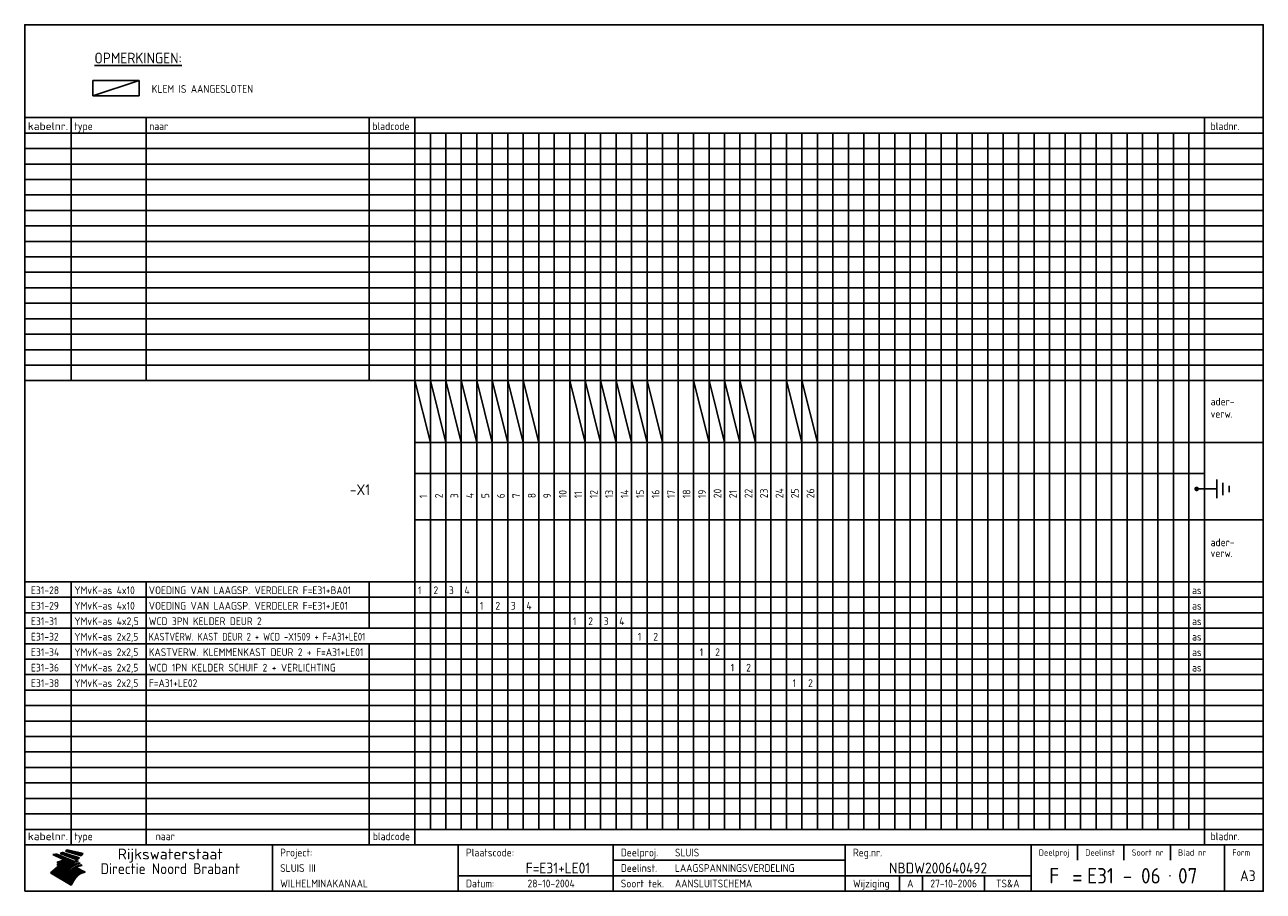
# Model space of a CAD drawing. Extents: x 10 to 410, y 10 to 290.
import ezdxf
from ezdxf.enums import TextEntityAlignment as Align

# ---------------------------------------------------------------- set-up
doc = ezdxf.new("R2010")
doc.units = 0
doc.header["$LTSCALE"] = 10
doc.header["$MEASUREMENT"] = 0
doc.layers.get('0').update_dxf_attribs({"linetype": 'CONTINUOUS'})
for name, color, linetype in [('0-25', 7, 'CONTINUOUS'), ('0-35', 2, 'CONTINUOUS'), ('0-50', 3, 'CONTINUOUS'), ('B-25', 7, 'CONTINUOUS'), ('B-35', 2, 'CONTINUOUS')]:
    doc.layers.add(name, color=color, linetype=linetype)
doc.styles.add('ISO', font='iso.shx')
doc.styles.get("Standard").update_dxf_attribs({"font": 'iso.shx'})

# ---------------------------------------------------------------- blocks, each defined once
blk = doc.blocks.new('KADER-A3')
at = {"layer": '0-25'}
for p, q in [((410, 35), (10, 35)), ((410, 30), (10, 30)), ((350, 25), (350, 20)), ((365, 25), (365, 20)), ((380, 25), (380, 20)), ((200, 20), (275, 20)), ((150, 15), (335, 15)), ((292.5, 15), (292.5, 10)), ((300, 15), (300, 10)), ((320, 15), (320, 10))]:
    blk.add_line(p, q, dxfattribs=at)
at = {"layer": '0-25', "color": 7}
for p, q in [((19.1, 21.89), (25.12, 19)), ((19.1, 21.89), (25.12, 19)), ((19.17, 21.86), (20.7, 21.86)), ((19.29, 21.8), (20.83, 21.8)), ((19.4, 21.75), (20.96, 21.75)), ((19.52, 21.69), (21.09, 21.69)), ((19.64, 21.63), (21.22, 21.63)), ((19.74, 21.92), (20.56, 21.92)), ((19.75, 21.58), (21.36, 21.58)), ((19.87, 21.52), (21.49, 21.52)), ((19.99, 21.47), (21.62, 21.47)), ((20.11, 21.41), (21.75, 21.41)), ((20.22, 21.35), (21.88, 21.35)), ((20.25, 21.97), (20.43, 21.97)), ((20.34, 21.3), (22.02, 21.3)), ((20.38, 21.99), (26.02, 19.59)), ((20.38, 21.99), (26.02, 19.59)), ((20.46, 21.24), (22.15, 21.24)), ((20.57, 21.18), (22.28, 21.18)), ((20.69, 21.13), (22.41, 21.13)), ((20.81, 21.07), (22.55, 21.07)), ((20.92, 21.02), (22.68, 21.02)), ((21.04, 20.96), (22.81, 20.96)), ((21.16, 20.9), (22.94, 20.9)), ((21.27, 20.85), (23.07, 20.85)), ((21.39, 20.79), (23.21, 20.79)), ((21.47, 22.25), (26.83, 20.19)), ((21.47, 22.25), (26.83, 20.19)), ((21.49, 22.25), (23.07, 22.25)), ((21.51, 20.73), (23.34, 20.73)), ((21.6, 22.2), (23.25, 22.2)), ((21.63, 20.68), (23.47, 20.68)), ((21.65, 22.31), (22.89, 22.31)), ((21.74, 20.62), (23.6, 20.62)), ((21.75, 22.14), (23.42, 22.14)), ((21.8, 22.37), (22.71, 22.37)), ((21.86, 20.57), (23.73, 20.57)), ((21.9, 22.08), (23.6, 22.08)), ((21.94, 22.42), (22.53, 22.42)), ((21.98, 20.51), (23.87, 20.51)), ((22.04, 22.03), (23.78, 22.03)), ((22.06, 22.48), (22.36, 22.48)), ((22.09, 20.45), (24, 20.45)), ((22.18, 22.53), (27.65, 20.8)), ((22.18, 22.53), (27.65, 20.8)), ((22.19, 21.97), (23.96, 21.97)), ((22.21, 20.4), (24.13, 20.4)), ((22.33, 20.34), (24.26, 20.34)), ((22.34, 21.92), (24.13, 21.92)), ((22.37, 20), (23.08, 20)), ((22.44, 20.28), (24.4, 20.28)), ((22.48, 21.86), (24.31, 21.86)), ((22.49, 20.06), (23.04, 20.06)), ((22.56, 20.23), (24.53, 20.23)), ((22.61, 20.12), (22.93, 20.12)), ((22.63, 21.8), (24.49, 21.8)), ((22.68, 20.17), (24.66, 20.17)), ((22.71, 20.17), (22.82, 20.17)), ((23.11, 20.02), (22.77, 20.2)), ((23.11, 20.02), (22.77, 20.2)), ((22.78, 21.75), (24.67, 21.75)), ((22.79, 20.12), (24.79, 20.12)), ((22.91, 20.06), (24.92, 20.06)), ((22.92, 21.69), (24.85, 21.69)), ((23.03, 20), (25.06, 20)), ((23.07, 21.63), (25.02, 21.63)), ((23.14, 22.99), (28.22, 21.46)), ((23.14, 22.99), (28.22, 21.46)), ((23.15, 22.98), (25.33, 22.98)), ((23.22, 21.58), (25.2, 21.58)), ((23.23, 23.04), (25.09, 23.04)), ((23.32, 23.1), (24.84, 23.1)), ((23.34, 22.93), (25.57, 22.93)), ((23.36, 21.52), (25.38, 21.52)), ((23.4, 23.15), (24.6, 23.15)), ((23.49, 23.21), (24.36, 23.21)), ((23.51, 21.47), (25.56, 21.47)), ((23.52, 22.87), (25.81, 22.87)), ((23.57, 23.27), (24.12, 23.27)), ((23.64, 23.32), (23.87, 23.32)), ((23.66, 21.41), (25.74, 21.41)), ((23.7, 23.36), (28.82, 22.17)), ((23.7, 23.36), (28.82, 22.17)), ((23.71, 22.82), (26.06, 22.82)), ((23.8, 21.35), (25.91, 21.35)), ((23.9, 22.76), (26.3, 22.76)), ((23.95, 21.3), (26.09, 21.3)), ((24.09, 22.7), (26.54, 22.7)), ((24.09, 21.24), (26.27, 21.24)), ((24.24, 21.18), (26.45, 21.18)), ((24.27, 22.65), (26.78, 22.65)), ((24.39, 21.13), (26.62, 21.13)), ((24.46, 22.59), (27.03, 22.59)), ((24.53, 21.07), (26.8, 21.07)), ((24.65, 22.53), (27.27, 22.53)), ((24.68, 21.02), (26.98, 21.02)), ((24.83, 20.96), (27.16, 20.96)), ((24.84, 22.48), (27.51, 22.48)), ((24.97, 20.9), (27.34, 20.9)), ((25.02, 22.42), (27.75, 22.42)), ((25.12, 20.85), (27.51, 20.85)), ((25.21, 22.37), (28, 22.37)), ((25.27, 20.79), (27.63, 20.79)), ((25.4, 22.31), (28.24, 22.31)), ((25.41, 20.73), (27.57, 20.73)), ((25.56, 20.68), (27.51, 20.68)), ((25.58, 22.25), (28.48, 22.25)), ((25.71, 20.62), (27.44, 20.62)), ((25.77, 22.2), (28.72, 22.2)), ((25.85, 20.57), (27.37, 20.57)), ((25.96, 22.14), (28.79, 22.14)), ((26, 20.51), (27.29, 20.51)), ((26.15, 22.08), (28.75, 22.08)), ((26.15, 20.45), (27.22, 20.45)), ((26.29, 20.4), (27.14, 20.4)), ((26.33, 22.03), (28.71, 22.03)), ((26.44, 20.34), (27.06, 20.34)), ((26.52, 21.97), (28.66, 21.97)), ((26.59, 20.28), (26.97, 20.28)), ((26.71, 21.92), (28.62, 21.92)), ((26.73, 20.23), (26.89, 20.23)), ((26.9, 21.86), (28.57, 21.86)), ((27.08, 21.8), (28.52, 21.8)), ((27.27, 21.75), (28.48, 21.75)), ((27.46, 21.69), (28.43, 21.69)), ((27.65, 21.63), (28.38, 21.63)), ((27.83, 21.58), (28.33, 21.58)), ((28.02, 21.52), (28.28, 21.52)), ((28.21, 21.47), (28.22, 21.47)), ((20.58, 17.88), (18.3, 16)), ((20.58, 17.88), (18.3, 16)), ((24.94, 11.97), (18.3, 16)), ((24.94, 11.97), (18.3, 16)), ((18.31, 16.01), (20.96, 16.01)), ((18.38, 16.07), (21.46, 16.07)), ((18.45, 16.12), (21.88, 16.12)), ((18.52, 16.18), (22.15, 16.18)), ((18.59, 16.23), (22.38, 16.23)), ((18.65, 16.29), (22.58, 16.29)), ((18.72, 16.35), (22.75, 16.35)), ((18.79, 16.4), (22.91, 16.4)), ((18.86, 16.46), (20.6, 16.46)), ((18.93, 16.52), (20.6, 16.52)), ((18.99, 16.57), (20.6, 16.57)), ((19.06, 16.63), (20.6, 16.63)), ((19.13, 16.68), (20.6, 16.68)), ((19.2, 16.74), (20.6, 16.74)), ((19.27, 16.8), (20.6, 16.8)), ((19.33, 16.85), (21.07, 16.85)), ((19.4, 16.91), (21.55, 16.91)), ((19.47, 16.97), (21.88, 16.97)), ((19.54, 17.02), (22.13, 17.02)), ((19.61, 17.08), (22.34, 17.08)), ((19.67, 17.13), (20.6, 17.13)), ((19.74, 17.19), (20.6, 17.19)), ((19.81, 17.25), (20.6, 17.25)), ((19.88, 17.3), (20.6, 17.3)), ((19.95, 17.36), (20.6, 17.36)), ((20.01, 17.42), (20.6, 17.42)), ((20.08, 17.47), (20.93, 17.47)), ((20.15, 17.53), (21.26, 17.53)), ((20.22, 17.58), (21.51, 17.58)), ((20.29, 17.64), (21.72, 17.64)), ((20.35, 17.7), (21.9, 17.7)), ((20.42, 17.75), (22.07, 17.75)), ((20.49, 17.81), (22.22, 17.81)), ((20.56, 17.87), (22.36, 17.87)), ((20.6, 19.11), (20.58, 19.51)), ((20.6, 19.11), (20.58, 19.51)), ((20.58, 19.5), (22.09, 19.5)), ((20.58, 19.44), (21.95, 19.44)), ((20.59, 19.38), (21.79, 19.38)), ((20.59, 19.33), (21.62, 19.33)), ((20.59, 19.27), (21.42, 19.27)), ((20.6, 19.22), (21.2, 19.22)), ((20.6, 19.16), (20.93, 19.16)), ((20.6, 19.11), (20.69, 19.12)), ((20.6, 19.11), (20.69, 19.12)), ((20.6, 18.79), (20.77, 18.81)), ((20.6, 18.79), (20.77, 18.81)), ((20.6, 18.29), (20.6, 18.79)), ((20.6, 18.29), (20.6, 18.79)), ((20.6, 18.77), (22.46, 18.77)), ((20.6, 18.71), (22.33, 18.71)), ((20.6, 18.65), (22.19, 18.65)), ((20.6, 18.6), (22.04, 18.6)), ((20.6, 18.54), (21.87, 18.54)), ((20.6, 18.48), (21.68, 18.48)), ((20.6, 18.43), (21.46, 18.43)), ((20.6, 18.37), (21.21, 18.37)), ((20.6, 18.29), (20.88, 18.32)), ((20.6, 18.29), (20.88, 18.32)), ((20.6, 18.32), (20.87, 18.32)), ((20.6, 17.88), (20.86, 17.91)), ((20.6, 17.88), (20.86, 17.91)), ((20.6, 17.43), (20.97, 17.48)), ((20.6, 17.43), (20.97, 17.48)), ((20.6, 17.43), (20.6, 17.09)), ((20.6, 17.43), (20.6, 17.09)), ((20.6, 17.09), (21.26, 17.16)), ((20.6, 17.09), (21.26, 17.16)), ((20.6, 16.8), (21.37, 16.89)), ((20.6, 16.8), (21.37, 16.89)), ((20.6, 16.8), (20.6, 16.45)), ((20.6, 16.8), (20.6, 16.45)), ((20.6, 16.45), (21.56, 16.56)), ((20.6, 16.45), (21.56, 16.56)), ((20.6, 15.97), (21.67, 16.09)), ((20.6, 15.97), (21.67, 16.09)), ((20.7, 16.46), (23.06, 16.46)), ((20.9, 19.55), (22.23, 19.55)), ((20.9, 18.82), (22.59, 18.82)), ((20.98, 17.92), (22.5, 17.92)), ((21.02, 17.13), (22.53, 17.13)), ((21.19, 19.61), (22.35, 19.61)), ((21.2, 16.52), (23.2, 16.52)), ((21.32, 18.88), (22.71, 18.88)), ((21.32, 17.98), (22.62, 17.98)), ((21.42, 19.67), (22.47, 19.67)), ((21.47, 17.19), (22.7, 17.19)), ((21.59, 18.03), (22.74, 18.03)), ((21.61, 18.93), (22.82, 18.93)), ((21.62, 19.72), (22.59, 19.72)), ((21.72, 16.57), (23.32, 16.57)), ((21.77, 17.25), (22.85, 17.25)), ((21.8, 19.78), (22.69, 19.78)), ((21.8, 18.09), (22.85, 18.09)), ((21.84, 18.99), (22.92, 18.99)), ((21.96, 19.83), (22.79, 19.83)), ((21.99, 18.15), (22.95, 18.15)), ((22.01, 17.3), (22.99, 17.3)), ((22.03, 19.05), (23.03, 19.05)), ((22.1, 16.63), (23.44, 16.63)), ((22.11, 19.89), (22.89, 19.89)), ((22.16, 18.2), (23.05, 18.2)), ((22.21, 19.1), (23.12, 19.1)), ((22.21, 17.36), (23.12, 17.36)), ((22.24, 19.95), (22.99, 19.95)), ((22.31, 18.26), (23.15, 18.26)), ((22.36, 19.16), (23.22, 19.16)), ((22.38, 16.68), (23.56, 16.68)), ((22.39, 17.42), (23.24, 17.42)), ((22.45, 18.32), (23.24, 18.32)), ((22.51, 19.22), (23.3, 19.22)), ((22.56, 17.47), (23.36, 17.47)), ((22.59, 18.37), (23.33, 18.37)), ((22.6, 16.74), (23.66, 16.74)), ((22.64, 19.27), (23.39, 19.27)), ((22.71, 18.43), (23.42, 18.43)), ((22.71, 17.53), (23.47, 17.53)), ((22.77, 19.33), (23.47, 19.33)), ((22.79, 16.8), (23.77, 16.8)), ((22.83, 18.48), (23.5, 18.48)), ((22.84, 17.58), (23.57, 17.58)), ((22.89, 19.38), (23.55, 19.38)), ((22.94, 18.54), (23.58, 18.54)), ((22.96, 16.85), (23.86, 16.85)), ((22.97, 17.64), (23.67, 17.64)), ((23, 19.44), (23.63, 19.44)), ((23.04, 18.6), (23.66, 18.6)), ((23.1, 19.5), (23.72, 19.5)), ((23.1, 17.7), (23.77, 17.7)), ((23.12, 16.91), (23.96, 16.91)), ((23.14, 18.65), (23.74, 18.65)), ((23.15, 19.95), (25.19, 19.95)), ((23.21, 19.55), (23.8, 19.55)), ((23.21, 17.75), (23.86, 17.75)), ((23.21, 16.01), (28.9, 16.01)), ((23.24, 18.71), (23.82, 18.71)), ((23.26, 19.89), (25.32, 19.89)), ((23.26, 16.97), (24.05, 16.97)), ((23.3, 19.61), (23.88, 19.61)), ((23.32, 17.81), (23.95, 17.81)), ((23.33, 18.77), (23.91, 18.77)), ((23.37, 16.07), (29.08, 16.07)), ((23.38, 19.83), (25.45, 19.83)), ((23.39, 19.67), (23.81, 19.67)), ((23.39, 17.02), (24.14, 17.02)), ((23.42, 18.82), (23.99, 18.82)), ((23.42, 17.87), (24.03, 17.87)), ((23.45, 19.7), (23.58, 19.79)), ((23.45, 19.7), (23.58, 19.79)), ((23.48, 19.72), (23.7, 19.72)), ((23.5, 19.78), (25.58, 19.78)), ((23.51, 18.88), (24.07, 18.88)), ((23.51, 16.12), (29.27, 16.12)), ((23.52, 17.92), (24.11, 17.92)), ((23.52, 17.08), (24.22, 17.08)), ((23.54, 18.9), (24.3, 19.42)), ((23.54, 18.9), (24.3, 19.42)), ((23.56, 19.78), (23.59, 19.78)), ((23.56, 19.39), (23.9, 19.62)), ((23.56, 19.39), (23.9, 19.62)), ((23.58, 19.79), (23.9, 19.62)), ((23.58, 19.79), (23.9, 19.62)), ((23.59, 18.93), (24.15, 18.93)), ((23.61, 19.72), (25.72, 19.72)), ((23.62, 17.98), (24.2, 17.98)), ((23.63, 17.13), (24.3, 17.13)), ((23.65, 18.59), (24.62, 19.25)), ((23.65, 18.59), (24.62, 19.25)), ((29.41, 16.17), (23.65, 16.17)), ((23.67, 18.99), (24.23, 18.99)), ((23.71, 18.03), (24.28, 18.03)), ((23.73, 19.67), (25.85, 19.67)), ((23.75, 19.05), (24.32, 19.05)), ((23.75, 17.19), (24.38, 17.19)), ((23.77, 16.23), (29.47, 16.23)), ((23.79, 18.09), (24.36, 18.09)), ((23.83, 19.1), (24.4, 19.1)), ((23.85, 19.61), (25.98, 19.61)), ((23.85, 17.25), (24.46, 17.25)), ((23.88, 18.15), (24.44, 18.15)), ((23.89, 16.29), (29.36, 16.29)), ((23.92, 19.16), (24.48, 19.16)), ((23.94, 18.19), (25.23, 19.07)), ((23.94, 18.19), (25.23, 19.07)), ((23.95, 17.3), (24.55, 17.3)), ((23.96, 19.55), (25.96, 19.55)), ((23.96, 18.2), (24.53, 18.2)), ((24, 19.22), (24.56, 19.22)), ((24, 16.35), (29.24, 16.35)), ((24.04, 18.26), (24.61, 18.26)), ((24.05, 17.36), (24.63, 17.36)), ((24.06, 17.88), (25.34, 18.76)), ((24.06, 17.88), (25.34, 18.76)), ((24.08, 19.5), (25.88, 19.5)), ((24.08, 19.27), (24.58, 19.27)), ((24.11, 16.4), (29.13, 16.4)), ((24.13, 18.32), (24.69, 18.32)), ((24.14, 17.42), (24.71, 17.42)), ((24.16, 19.33), (24.47, 19.33)), ((24.2, 19.44), (25.79, 19.44)), ((24.21, 18.37), (24.77, 18.37)), ((24.21, 16.46), (29.02, 16.46)), ((24.23, 17.47), (24.79, 17.47)), ((24.24, 17.48), (25.52, 18.36)), ((24.24, 17.48), (25.52, 18.36)), ((24.25, 19.38), (24.36, 19.38)), ((24.29, 18.43), (24.85, 18.43)), ((24.3, 19.42), (24.62, 19.25)), ((24.3, 19.42), (24.62, 19.25)), ((24.31, 19.38), (25.71, 19.38)), ((24.31, 17.53), (24.87, 17.53)), ((24.31, 16.52), (28.91, 16.52)), ((24.35, 17.17), (25.64, 18.05)), ((24.35, 17.17), (25.64, 18.05)), ((24.37, 18.48), (24.94, 18.48)), ((24.39, 17.58), (24.96, 17.58)), ((24.4, 16.57), (28.79, 16.57)), ((24.43, 19.33), (25.62, 19.33)), ((24.45, 18.54), (25.02, 18.54)), ((24.47, 17.64), (25.04, 17.64)), ((24.49, 16.63), (28.68, 16.63)), ((24.54, 18.6), (25.1, 18.6)), ((24.55, 19.27), (25.54, 19.27)), ((24.56, 17.7), (25.12, 17.7)), ((24.57, 16.68), (28.57, 16.68)), ((24.62, 18.65), (25.18, 18.65)), ((24.63, 16.72), (25.91, 17.6)), ((24.63, 16.72), (25.91, 17.6)), ((24.64, 17.75), (25.2, 17.75)), ((24.66, 16.74), (28.45, 16.74)), ((24.67, 19.22), (25.45, 19.22)), ((24.7, 18.71), (25.27, 18.71)), ((24.72, 17.81), (25.29, 17.81)), ((24.74, 16.8), (28.34, 16.8)), ((24.78, 19.16), (25.37, 19.16)), ((24.78, 18.77), (25.34, 18.77)), ((24.8, 17.87), (25.37, 17.87)), ((24.82, 16.85), (28.23, 16.85)), ((24.87, 18.82), (25.4, 18.82)), ((24.89, 17.92), (25.45, 17.92)), ((24.9, 19.1), (25.28, 19.1)), ((24.9, 16.91), (28.11, 16.91)), ((24.95, 18.88), (25.45, 18.88)), ((24.97, 17.98), (25.53, 17.98)), ((24.99, 16.97), (28, 16.97)), ((25.02, 19.05), (25.2, 19.05)), ((25.03, 18.93), (25.51, 18.93)), ((25.05, 18.03), (25.61, 18.03)), ((25.07, 17.02), (27.89, 17.02)), ((25.11, 18.99), (25.57, 18.99)), ((26.02, 19.59), (25.12, 19)), ((26.02, 19.59), (25.12, 19)), ((25.13, 18.09), (25.68, 18.09)), ((25.15, 17.08), (27.77, 17.08)), ((25.19, 19.05), (25.63, 19.05)), ((25.21, 18.15), (25.75, 18.15)), ((25.23, 17.13), (27.66, 17.13)), ((25.26, 19.1), (25.7, 19.1)), ((25.3, 18.2), (25.82, 18.2)), ((25.31, 17.19), (27.55, 17.19)), ((25.33, 19.16), (25.77, 19.16)), ((25.38, 18.26), (25.89, 18.26)), ((25.39, 19.22), (25.85, 19.22)), ((25.4, 17.25), (27.43, 17.25)), ((25.46, 18.32), (25.97, 18.32)), ((25.47, 19.27), (25.93, 19.27)), ((25.48, 17.3), (27.32, 17.3)), ((25.54, 19.33), (26.03, 19.33)), ((25.54, 18.37), (26.06, 18.37)), ((25.56, 17.36), (27.21, 17.36)), ((25.62, 18.43), (26.14, 18.43)), ((25.63, 19.38), (26.13, 19.38)), ((25.64, 17.42), (27.1, 17.42)), ((25.7, 18.48), (26.24, 18.48)), ((25.72, 19.44), (26.24, 19.44)), ((25.73, 17.47), (26.98, 17.47)), ((25.79, 18.54), (26.34, 18.54)), ((25.81, 17.53), (26.87, 17.53)), ((25.82, 19.5), (26.36, 19.5)), ((25.89, 18.6), (26.46, 18.6)), ((25.89, 17.58), (26.76, 17.58)), ((25.93, 19.55), (26.53, 19.55)), ((25.96, 17.64), (26.64, 17.64)), ((25.99, 18.65), (26.58, 18.65)), ((26.04, 17.7), (26.59, 17.7)), ((26.06, 19.61), (26.85, 19.61)), ((26.1, 18.71), (26.72, 18.71)), ((26.12, 17.75), (26.67, 17.75)), ((26.2, 17.81), (26.76, 17.81)), ((26.21, 19.67), (27.23, 19.67)), ((26.23, 18.77), (26.89, 18.77)), ((26.29, 17.87), (26.86, 17.87)), ((26.37, 18.82), (27.09, 18.82)), ((26.39, 17.92), (26.97, 17.92)), ((26.44, 19.72), (27.18, 19.72)), ((26.49, 17.98), (27.09, 17.98)), ((26.53, 18.88), (27.34, 18.88)), ((26.56, 17.68), (29.54, 16.2)), ((26.56, 17.68), (29.54, 16.2)), ((26.6, 18.03), (27.22, 18.03)), ((26.72, 18.09), (27.38, 18.09)), ((26.73, 18.93), (27.66, 18.93)), ((26.85, 18.15), (27.56, 18.15)), ((26.99, 18.99), (27.9, 18.99)), ((27, 18.2), (27.8, 18.2)), ((27.13, 19.78), (27.25, 19.64)), ((27.13, 19.78), (27.25, 19.64)), ((27.18, 18.26), (28.13, 18.26)), ((27.26, 19.05), (27.84, 19.05)), ((27.39, 18.32), (28.47, 18.32)), ((27.7, 18.37), (28.49, 18.37)), ((27.78, 19.1), (27.93, 18.96)), ((27.78, 19.1), (27.93, 18.96)), ((28, 18.43), (28.44, 18.43)), ((28.29, 15.83), (29.54, 16.2)), ((28.29, 15.83), (29.54, 16.2)), ((28.39, 18.48), (28.54, 18.32)), ((28.39, 18.48), (28.54, 18.32)), ((29.54, 16.2), (29.45, 16.17)), ((29.54, 16.2), (29.45, 16.17)), ((29.46, 16.18), (29.47, 16.18)), ((18.38, 15.95), (20.6, 15.95)), ((18.47, 15.9), (20.6, 15.9)), ((18.57, 15.84), (20.6, 15.84)), ((18.66, 15.78), (20.6, 15.78)), ((18.75, 15.73), (20.6, 15.73)), ((18.85, 15.67), (20.6, 15.67)), ((18.94, 15.62), (20.6, 15.62)), ((19.03, 15.56), (27.83, 15.56)), ((19.12, 15.5), (27.75, 15.5)), ((19.22, 15.45), (27.66, 15.45)), ((19.31, 15.39), (27.58, 15.39)), ((19.4, 15.33), (27.5, 15.33)), ((19.49, 15.28), (27.43, 15.28)), ((19.59, 15.22), (27.36, 15.22)), ((19.68, 15.17), (27.29, 15.17)), ((19.77, 15.11), (27.22, 15.11)), ((19.86, 15.05), (27.15, 15.05)), ((19.96, 15), (27.09, 15)), ((20.05, 14.94), (27.02, 14.94)), ((20.14, 14.88), (26.96, 14.88)), ((20.24, 14.83), (26.9, 14.83)), ((20.33, 14.77), (26.84, 14.77)), ((20.42, 14.72), (26.79, 14.72)), ((20.51, 14.66), (26.73, 14.66)), ((20.6, 15.97), (20.6, 15.58)), ((20.6, 15.97), (20.6, 15.58)), ((20.6, 15.58), (21.95, 15.73)), ((20.6, 15.58), (21.95, 15.73)), ((20.61, 14.6), (26.68, 14.6)), ((20.7, 14.55), (26.62, 14.55)), ((20.79, 14.49), (26.57, 14.49)), ((20.88, 14.43), (26.52, 14.43)), ((20.94, 15.62), (27.92, 15.62)), ((20.98, 14.38), (26.47, 14.38)), ((21.07, 14.32), (26.42, 14.32)), ((21.16, 14.27), (26.38, 14.27)), ((21.25, 14.21), (26.33, 14.21)), ((21.35, 14.15), (26.29, 14.15)), ((21.44, 14.1), (26.24, 14.1)), ((21.45, 15.67), (28.01, 15.67)), ((21.53, 14.04), (26.2, 14.04)), ((21.63, 13.98), (26.16, 13.98)), ((21.72, 13.93), (26.12, 13.93)), ((21.81, 13.87), (26.08, 13.87)), ((21.9, 13.82), (26.04, 13.82)), ((21.96, 15.73), (28.11, 15.73)), ((22, 13.76), (26, 13.76)), ((22.09, 13.7), (25.96, 13.7)), ((22.18, 13.65), (25.93, 13.65)), ((22.27, 13.59), (25.89, 13.59)), ((22.34, 15.78), (28.21, 15.78)), ((22.37, 13.53), (25.86, 13.53)), ((22.46, 13.48), (25.82, 13.48)), ((22.55, 13.42), (25.79, 13.42)), ((22.62, 15.84), (28.33, 15.84)), ((22.65, 13.37), (25.76, 13.37)), ((22.74, 13.31), (25.73, 13.31)), ((22.83, 13.25), (25.69, 13.25)), ((22.84, 15.9), (28.52, 15.9)), ((22.92, 13.2), (25.66, 13.2)), ((23.02, 13.14), (25.63, 13.14)), ((23.04, 15.95), (28.71, 15.95)), ((23.11, 13.08), (25.59, 13.08)), ((23.2, 13.03), (25.56, 13.03)), ((23.29, 12.97), (25.53, 12.97)), ((23.39, 12.92), (25.5, 12.92)), ((23.48, 12.86), (25.46, 12.86)), ((23.57, 12.8), (25.43, 12.8)), ((23.66, 12.75), (25.4, 12.75)), ((23.76, 12.69), (25.36, 12.69)), ((23.85, 12.63), (25.33, 12.63)), ((23.94, 12.58), (25.3, 12.58)), ((24.04, 12.52), (25.26, 12.52)), ((24.13, 12.47), (25.23, 12.47)), ((24.22, 12.41), (25.2, 12.41)), ((24.31, 12.35), (25.17, 12.35)), ((24.41, 12.3), (25.13, 12.3)), ((24.5, 12.24), (25.1, 12.24)), ((24.59, 12.18), (25.07, 12.18)), ((24.68, 12.13), (25.03, 12.13)), ((24.78, 12.07), (25, 12.07)), ((24.87, 12.02), (24.97, 12.02)), ((24.94, 11.97), (25.81, 13.45)), ((24.94, 11.97), (25.81, 13.45))]:
    blk.add_line(p, q, dxfattribs=at)
for centre, radius, start, end in [((19.15, 29.7), 7.8, 269.6055, 279.0886), ((19.15, 29.7), 7.8, 269.6055, 279.0886), ((19.93, 25.38), 5.91, 276.3402, 298.7463), ((19.93, 25.38), 5.91, 276.3402, 298.7463), ((19.84, 25.09), 6.03, 278.129, 302.868), ((19.84, 25.09), 6.03, 278.129, 302.868), ((19.84, 27.26), 5.27, 288.0217, 296.3084), ((19.84, 27.26), 5.27, 288.0217, 296.3084), ((20.49, 27.56), 5.28, 300.0654, 307.393), ((20.49, 27.56), 5.28, 300.0654, 307.393), ((24.11, 24.7), 5.26, 301.1147, 312.2814), ((24.11, 24.7), 5.26, 301.1147, 312.2814), ((21.95, 27.32), 8.59, 316.9248, 323.1399), ((21.95, 27.32), 8.59, 316.9248, 323.1399), ((20.21, 23.78), 5.91, 273.6149, 304.3803), ((20.21, 23.78), 5.91, 273.6149, 304.3803), ((20.35, 24.56), 5.76, 274.164, 302.5474), ((20.35, 24.56), 5.76, 274.164, 302.5474), ((20.05, 24.28), 6.02, 277.9472, 305.7139), ((20.05, 24.28), 6.02, 277.9472, 305.7139), ((20.04, 23.49), 6.09, 278.8115, 306.4242), ((20.04, 23.49), 6.09, 278.8115, 306.4242), ((20.53, 23.07), 5.96, 277.0519, 304.973), ((20.53, 23.07), 5.96, 277.0519, 304.973), ((20.72, 22.76), 5.91, 276.3402, 304.3803), ((20.72, 22.76), 5.91, 276.3402, 304.3803), ((21.06, 22.34), 5.81, 274.9043, 303.1745), ((21.06, 22.34), 5.81, 274.9043, 303.1745), ((20.82, 22.06), 6.04, 278.1111, 305.8489), ((20.82, 22.06), 6.04, 278.1111, 305.8489), ((21.3, 21.6), 5.91, 276.3402, 304.3803), ((21.3, 21.6), 5.91, 276.3402, 304.3803), ((27.05, 17.17), 2.63, 107.4286, 133.7799), ((27.05, 17.17), 2.63, 107.4286, 133.7799), ((27.45, 16.91), 2.81, 110.4143, 138.7411), ((27.45, 16.91), 2.81, 110.4143, 138.7411), ((27.57, 15.64), 3.4, 98.1566, 126.9045), ((27.57, 15.64), 3.4, 98.1566, 126.9045), ((27.91, 15.54), 3.39, 100.5835, 132.088), ((27.91, 15.54), 3.39, 100.5835, 132.088), ((28.21, 14.74), 3.67, 95.7581, 128.7216), ((28.21, 14.74), 3.67, 95.7581, 128.7216), ((27.01, 16.84), 2.93, 87.7348, 104.8316), ((27.01, 16.84), 2.93, 87.7348, 104.8316), ((27.37, 15.71), 3.93, 91.7838, 103.2817), ((27.37, 15.71), 3.93, 91.7838, 103.2817), ((28.4, 15.05), 3.21, 96.3886, 125.0052), ((28.4, 15.05), 3.21, 96.3886, 125.0052), ((27.82, 16.31), 2.8, 90.634, 105.1984), ((27.82, 16.31), 2.8, 90.634, 105.1984), ((28.19, 15.04), 3.93, 93.8342, 103.2817), ((28.19, 15.04), 3.93, 93.8342, 103.2817), ((28.58, 15.69), 2.8, 93.8141, 105.1984), ((28.58, 15.69), 2.8, 93.8141, 105.1984), ((28.95, 14.41), 3.93, 96.0135, 103.2817), ((28.95, 14.41), 3.93, 96.0135, 103.2817), ((31.24, 10.26), 6.3, 117.9568, 149.6251), ((31.24, 10.26), 6.3, 117.9568, 149.6251)]:
    blk.add_arc(centre, radius, start, end, dxfattribs=at)
at = {"layer": '0-35'}
for p, q in [((90, 25), (90, 10)), ((150, 25), (150, 10)), ((200, 25), (200, 10)), ((275, 25), (275, 10)), ((335, 25), (335, 10)), ((397.5, 25), (397.5, 10))]:
    blk.add_line(p, q, dxfattribs=at)
at = {"layer": '0-50'}
for p, q in [((10, 25), (410, 25)), ((348.75, 15), (351.25, 15)), ((348.75, 13.5), (351.25, 13.5))]:
    blk.add_line(p, q, dxfattribs=at)
blk.add_lwpolyline([(10, 10), (410, 10), (410, 290), (10, 290)], close=True, dxfattribs=at)
at = {"layer": '0-50', "const_width": 0.25}
blk.add_lwpolyline([(379.75, 15, 1), (380, 15, 1)], format="xyb", close=True, dxfattribs=at)
at = {"layer": '0-25', "style": 'ISO'}
for s, height, p in [('Project:', 2.5, (92.5, 22.5)), ('Plaatscode:', 2.5, (152.5, 22.5)), ('Deelproj.', 2.5, (202.5, 22.5)), ('Reg.nr.', 2.5, (277.5, 22.5)), ('Deelproj', 2, (337.5, 22.5)), ('Deelinst', 2, (352.5, 22.5)), ('Soort nr', 2, (367.5, 22.5)), ('Blad nr', 2, (382.5, 22.5)), ('Form', 2, (400, 22.5)), ('Deelinst.', 2.5, (202.5, 17.5)), ('Datum:', 2.5, (152.5, 12.5)), ('Soort tek.', 2.5, (202.5, 12.5)), ('Wijziging', 2.5, (277.5, 12.5))]:
    blk.add_text(s, height=height, dxfattribs=at).set_placement(p, align=Align.MIDDLE_LEFT)
for tag, p in [('N', (220, 22.5)), ('B', (92.5, 17.5)), ('P', (220, 17.5)), ('C', (92.5, 12.5)), ('U', (220, 12.5)), ('REV', (295, 12.5))]:
    blk.add_attdef(tag, text='', height=2.5, dxfattribs=at).set_placement(p, align=Align.MIDDLE_LEFT)
for tag, p in [('W', (180, 12.5)), ('Z', (310, 12.5)), ('Y', (327.5, 12.5))]:
    blk.add_attdef(tag, text='', height=2.5, dxfattribs=at).set_placement(p, align=Align.MIDDLE)
at = {"layer": '0-35', "style": 'ISO', "width": 1.00614}
blk.add_text('Rijkswaterstaat', height=3.5, dxfattribs=at).set_placement((40, 20.28), (74, 20.28), align=Align.FIT)
at = {"layer": '0-35', "color": 2, "style": 'ISO', "width": 0.948867}
blk.add_text('Directie Noord Brabant', height=3.5, dxfattribs=at).set_placement((34.5, 15.53), (79.5, 15.53), align=Align.FIT)
at = {"layer": '0-35', "style": 'ISO'}
for tag, p in [('X', (178.5, 17.5)), ('FORM', (402.5, 15))]:
    blk.add_attdef(tag, text='', height=3.5, dxfattribs=at).set_placement(p, align=Align.MIDDLE_LEFT)
blk.add_attdef('RNR', text='', height=3.5, dxfattribs=at).set_placement((305, 17.5), align=Align.MIDDLE)
at = {"layer": '0-50', "style": 'ISO'}
for tag, p in [('M', (342.5, 15)), ('O', (365, 15))]:
    blk.add_attdef(tag, text='', height=5, dxfattribs=at).set_placement(p, align=Align.MIDDLE)
blk.add_attdef('Q', text='', height=5, dxfattribs=at).set_placement((382.5, 15), align=Align.MIDDLE_LEFT)

msp = doc.modelspace()

# ---------------------------------------------------------------- linework, layer by layer
at = {"layer": '0-25'}
for p, q in [((10, 260), (410, 260)), ((10, 255), (410, 255)), ((141, 255), (141, 175)), ((146, 255), (146, 175)), ((151, 255), (151, 175)), ((156, 255), (156, 175)), ((161, 255), (161, 30)), ((166, 255), (166, 175)), ((171, 255), (171, 175)), ((176, 255), (176, 175)), ((181, 255), (181, 175)), ((186, 255), (186, 30)), ((191, 255), (191, 175)), ((196, 255), (196, 175)), ((201, 255), (201, 175)), ((206, 255), (206, 175)), ((211, 255), (211, 30)), ((216, 255), (216, 175)), ((221, 255), (221, 175)), ((226, 255), (226, 175)), ((231, 255), (231, 175)), ((236, 255), (236, 30)), ((241, 255), (241, 175)), ((246, 255), (246, 175)), ((251, 255), (251, 175)), ((256, 255), (256, 175)), ((261, 255), (261, 30)), ((266, 255), (266, 175)), ((271, 255), (271, 175)), ((276, 255), (276, 175)), ((281, 255), (281, 175)), ((286, 255), (286, 30)), ((291, 255), (291, 175)), ((296, 255), (296, 175)), ((301, 255), (301, 175)), ((306, 255), (306, 175)), ((311, 255), (311, 30)), ((316, 255), (316, 175)), ((321, 255), (321, 175)), ((326, 255), (326, 175)), ((331, 255), (331, 175)), ((336, 255), (336, 30)), ((341, 255), (341, 175)), ((346, 255), (346, 175)), ((351, 255), (351, 175)), ((356, 255), (356, 175)), ((361, 255), (361, 30)), ((366, 255), (366, 175)), ((371, 255), (371, 175)), ((376, 255), (376, 175)), ((381, 255), (381, 175)), ((386, 255), (386, 30)), ((10, 250), (410, 250)), ((10, 245), (410, 245)), ((10, 240), (410, 240)), ((10, 235), (410, 235)), ((10, 230), (410, 230)), ((10, 225), (410, 225)), ((10, 220), (410, 220)), ((10, 215), (410, 215)), ((10, 210), (410, 210)), ((10, 205), (410, 205)), ((10, 200), (410, 200)), ((10, 195), (410, 195)), ((10, 190), (410, 190)), ((10, 185), (410, 185)), ((10, 180), (410, 180)), ((10, 175), (410, 175)), ((141, 155), (136, 175)), ((141, 175), (141, 110)), ((146, 155), (141, 175)), ((146, 175), (146, 110)), ((151, 155), (146, 175)), ((151, 175), (151, 110)), ((156, 155), (151, 175)), ((156, 175), (156, 110)), ((161, 155), (156, 175)), ((166, 155), (161, 175)), ((166, 175), (166, 110)), ((171, 155), (166, 175)), ((171, 175), (171, 110)), ((176, 155), (171, 175)), ((176, 175), (176, 110)), ((181, 175), (181, 110)), ((191, 155), (186, 175)), ((191, 175), (191, 110)), ((196, 155), (191, 175)), ((196, 175), (196, 110)), ((201, 155), (196, 175)), ((201, 175), (201, 110)), ((206, 155), (201, 175)), ((206, 175), (206, 110)), ((211, 155), (206, 175)), ((216, 155), (211, 175)), ((216, 175), (216, 110)), ((221, 175), (221, 110)), ((226, 175), (226, 110)), ((231, 155), (226, 175)), ((231, 175), (231, 110)), ((236, 155), (231, 175)), ((241, 155), (236, 175)), ((241, 175), (241, 110)), ((246, 155), (241, 175)), ((246, 175), (246, 110)), ((251, 175), (251, 110)), ((256, 175), (256, 110)), ((261, 155), (256, 175)), ((266, 155), (261, 175)), ((266, 175), (266, 110)), ((271, 175), (271, 110)), ((276, 175), (276, 110)), ((281, 175), (281, 110)), ((291, 175), (291, 110)), ((296, 175), (296, 110)), ((301, 175), (301, 110)), ((306, 175), (306, 110)), ((316, 175), (316, 110)), ((321, 175), (321, 110)), ((326, 175), (326, 110)), ((331, 175), (331, 110)), ((341, 175), (341, 110)), ((346, 175), (346, 110)), ((351, 175), (351, 110)), ((356, 175), (356, 110)), ((366, 175), (366, 110)), ((371, 175), (371, 110)), ((376, 175), (376, 110)), ((381, 175), (381, 110)), ((136, 145), (391, 145)), ((389, 140), (395, 140)), ((395, 143), (395, 137)), ((397, 142), (397, 138)), ((399, 141), (399, 139)), ((10, 110), (410, 110)), ((141, 110), (141, 30)), ((146, 110), (146, 30)), ((151, 110), (151, 30)), ((156, 110), (156, 30)), ((166, 110), (166, 30)), ((171, 110), (171, 30)), ((176, 110), (176, 30)), ((181, 110), (181, 30)), ((191, 110), (191, 30)), ((196, 110), (196, 30)), ((201, 110), (201, 30)), ((206, 110), (206, 30)), ((216, 110), (216, 30)), ((221, 110), (221, 30)), ((226, 110), (226, 30)), ((231, 110), (231, 30)), ((241, 110), (241, 30)), ((246, 110), (246, 30)), ((251, 110), (251, 30)), ((256, 110), (256, 30)), ((266, 110), (266, 30)), ((271, 110), (271, 30)), ((276, 110), (276, 30)), ((281, 110), (281, 30)), ((291, 110), (291, 30)), ((296, 110), (296, 30)), ((301, 110), (301, 30)), ((306, 110), (306, 30)), ((316, 110), (316, 30)), ((321, 110), (321, 30)), ((326, 110), (326, 30)), ((331, 110), (331, 30)), ((341, 110), (341, 30)), ((346, 110), (346, 30)), ((351, 110), (351, 30)), ((356, 110), (356, 30)), ((366, 110), (366, 30)), ((371, 110), (371, 30)), ((376, 110), (376, 30)), ((381, 110), (381, 30)), ((10, 105), (410, 105)), ((10, 100), (410, 100)), ((10, 95), (410, 95)), ((10, 90), (410, 90)), ((10, 85), (410, 85)), ((10, 80), (410, 80)), ((10, 75), (410, 75)), ((10, 70), (410, 70)), ((10, 65), (410, 65)), ((10, 60), (410, 60)), ((10, 55), (410, 55)), ((10, 50), (410, 50)), ((10, 45), (410, 45)), ((10, 40), (410, 40)), ((10, 35), (410, 35)), ((10, 30), (410, 30)), ((10, 30), (410, 30))]:
    msp.add_line(p, q, dxfattribs=at)
at = {"layer": '0-25', "const_width": 0.75}
msp.add_lwpolyline([(388.12, 140, 1), (388.88, 140, 1)], format="xyb", close=True, dxfattribs=at)
at = {"layer": '0-35'}
for p, q in [((32, 272), (32, 267)), ((47, 272), (32, 272)), ((32, 267), (47, 272)), ((47, 267), (47, 272)), ((32, 267), (47, 267)), ((25, 260), (25, 175)), ((49.21, 260), (49.21, 175)), ((121.27, 260), (121.27, 175)), ((136, 260), (136, 25)), ((391, 260), (391, 25)), ((136, 155), (410, 155)), ((136, 130), (410, 130)), ((25, 110), (25, 25)), ((49.21, 110), (49.21, 25)), ((121.27, 110), (121.27, 95)), ((121.27, 90), (121.27, 25))]:
    msp.add_line(p, q, dxfattribs=at)

# ---------------------------------------------------------------- block references
ref = msp.add_blockref('KADER-A3', (0, 0))
ref.add_attrib('B', 'SLUIS III', dxfattribs={"layer": '0-25', "height": 2.5, "style": 'ISO'}).set_placement((92.5, 17.5), align=Align.MIDDLE_LEFT)
ref.add_attrib('C', 'WILHELMINAKANAAL', dxfattribs={"layer": '0-25', "height": 2.5, "style": 'ISO'}).set_placement((92.5, 12.5), align=Align.MIDDLE_LEFT)
ref.add_attrib('N', 'SLUIS', dxfattribs={"layer": '0-25', "height": 2.5, "style": 'ISO'}).set_placement((220, 22.5), align=Align.MIDDLE_LEFT)
ref.add_attrib('P', 'LAAGSPANNINGSVERDELING', dxfattribs={"layer": '0-25', "height": 2.5, "style": 'ISO'}).set_placement((220, 17.5), align=Align.MIDDLE_LEFT)
ref.add_attrib('U', 'AANSLUITSCHEMA', dxfattribs={"layer": '0-25', "height": 2.5, "style": 'ISO'}).set_placement((220, 12.5), align=Align.MIDDLE_LEFT)
ref.add_attrib('M', 'F', dxfattribs={"layer": '0-50', "height": 5, "style": 'ISO'}).set_placement((342.5, 15), align=Align.MIDDLE)
ref.add_attrib('O', 'E31 - 06', dxfattribs={"layer": '0-50', "height": 5, "style": 'ISO'}).set_placement((365, 15), align=Align.MIDDLE)
ref.add_attrib('Q', '07', dxfattribs={"layer": '0-50', "height": 5, "style": 'ISO'}).set_placement((382.5, 15), align=Align.MIDDLE_LEFT)
ref.add_attrib('X', 'F=E31+LE01', dxfattribs={"layer": '0-35', "height": 3.5, "style": 'ISO'}).set_placement((171.81, 17.5), align=Align.MIDDLE_LEFT)
ref.add_attrib('RNR', 'NBDW200640492', dxfattribs={"layer": '0-35', "height": 3.5, "style": 'ISO'}).set_placement((305, 17.5), align=Align.MIDDLE)
ref.add_attrib('W', '28-10-2004', dxfattribs={"layer": '0-25', "height": 2.5, "style": 'ISO'}).set_placement((180, 12.5), align=Align.MIDDLE)
ref.add_attrib('FORM', 'A3', dxfattribs={"layer": '0-35', "height": 3.5, "style": 'ISO'}).set_placement((402.5, 15), align=Align.MIDDLE_LEFT)
ref.add_attrib('REV', 'A', dxfattribs={"layer": '0-25', "height": 2.5, "style": 'ISO'}).set_placement((295, 12.5), align=Align.MIDDLE_LEFT)
ref.add_attrib('Z', '27-10-2006', dxfattribs={"layer": '0-25', "height": 2.5, "style": 'ISO'}).set_placement((310, 12.5), align=Align.MIDDLE)
ref.add_attrib('Y', 'TS&A', dxfattribs={"layer": '0-25', "height": 2.5, "style": 'ISO'}).set_placement((327.5, 12.5), align=Align.MIDDLE)

# ---------------------------------------------------------------- texts
at = {"layer": 'B-25'}
for s, p in [('KLEM IS AANGESLOTEN', (51, 268)), ('E31-28', (12, 106)), ('YMvK-as 4x10', (26, 106)), ('VOEDING VAN LAAGSP. VERDELER F=E31+BA01', (50.05, 106)), ('1', (137, 106)), ('2', (142, 106)), ('3', (147, 106)), ('4', (152, 106)), ('as', (387, 106)), ('E31-29', (12, 101)), ('YMvK-as 4x10', (26, 101)), ('VOEDING VAN LAAGSP. VERDELER F=E31+JE01', (50.05, 101)), ('1', (157, 101)), ('2', (162, 101)), ('3', (167, 101)), ('4', (172, 101)), ('as', (387, 101)), ('E31-31', (12, 96)), ('YMvK-as 4x2,5', (26, 96)), ('WCD 3PN KELDER DEUR 2', (50.05, 96)), ('1', (187, 96)), ('2', (192, 96)), ('3', (197, 96)), ('4', (202, 96)), ('as', (387, 96)), ('E31-32', (12, 91)), ('YMvK-as 2x2,5', (26, 91)), ('1', (208, 91)), ('2', (213, 91)), ('as', (387, 91)), ('E31-34', (12, 86)), ('YMvK-as 2x2,5', (26, 86)), ('KASTVERW. KLEMMENKAST DEUR 2 + F=A31+LE01', (50.05, 86)), ('1', (228, 86)), ('2', (233, 86)), ('as', (387, 86)), ('E31-36', (12, 81)), ('YMvK-as 2x2,5', (26, 81)), ('WCD 1PN KELDER SCHUIF 2 + VERLICHTING', (50.05, 81)), ('1', (238, 81)), ('2', (243, 81)), ('as', (387, 81)), ('E31-38', (12, 76)), ('YMvK-as 2x2,5', (26, 76)), ('F=A31+LE02', (50.05, 76)), ('1', (258, 76)), ('2', (263, 76))]:
    msp.add_text(s, height=2.5, dxfattribs=at).set_placement(p)
at = {"layer": 'B-25', "style": 'ISO', "width": 1.11828}
for p, p2 in [((11, 256), (24, 256)), ((11, 26.5), (24, 26.5))]:
    msp.add_text('kabelnr.', height=2.5, dxfattribs=at).set_placement(p, p2, align=Align.FIT)
at = {"layer": 'B-25', "style": 'ISO'}
for s, p in [('type', (26, 256)), ('naar', (50.21, 256)), ('bladcode', (122.27, 256)), ('bladnr.', (393, 256)), ('ader-', (393, 167)), ('verw.', (393, 163)), ('ader-', (393, 121.5)), ('verw.', (393, 118)), ('type', (26, 26.5)), ('naar', (52.32, 26.5)), ('bladcode', (122.4, 26.5)), ('bladnr.', (393, 26.5))]:
    msp.add_text(s, height=2.5, dxfattribs=at).set_placement(p)
at = {"layer": 'B-25'}
for s, p in [('10', (185, 137)), ('11', (190, 137)), ('12', (195, 137)), ('13', (200, 137)), ('14', (205, 137)), ('15', (210, 137)), ('16', (215, 137)), ('17', (220, 137)), ('18', (225, 137)), ('19', (230, 137)), ('20', (235, 137)), ('21', (240, 137)), ('22', (245, 137)), ('23', (250, 137)), ('24', (255, 137)), ('25', (260, 137)), ('26', (265, 137)), ('1', (140, 137)), ('2', (145, 137)), ('3', (150, 137)), ('4', (155, 137)), ('5', (160, 137)), ('6', (165, 137)), ('7', (170, 137)), ('8', (175, 137)), ('9', (180, 137))]:
    msp.add_text(s, height=2.5, rotation=90, dxfattribs=at).set_placement(p)
at = {"layer": 'B-25', "width": 0.9}
msp.add_text('KASTVERW. KAST DEUR 2 + WCD -X1509 + F=A31+LE01', height=2.5, dxfattribs=at).set_placement((50.05, 91))
at = {"layer": 'B-35'}
for s, p in [('%%UOPMERKINGEN:', (32.5, 277.5)), ('-X1', (115, 138))]:
    msp.add_text(s, height=3.5, dxfattribs=at).set_placement(p)

doc.saveas('drawing.dxf')
